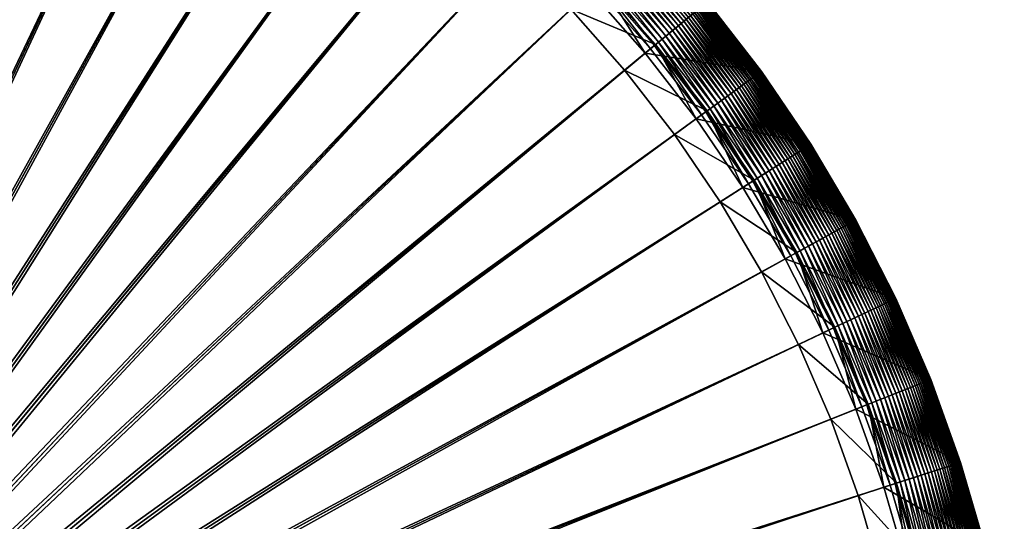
# Model space of a CAD drawing. Header units: millimetres. Extents: x -38.8 to 49.8, y -3.5 to 19.4.
# Tile 176 of 256: x -34.3 to -31.8, y 0.9 to 2.2. Entities that reach past the tile are written whole.
import ezdxf

# ---------------------------------------------------------------- set-up
doc = ezdxf.new("R2010")
doc.units = ezdxf.units.MM
doc.layers.get('0').update_dxf_attribs({"true_color": 0x5890e1})

msp = doc.modelspace()

# ---------------------------------------------------------------- meshes
at = {"color": 206, "true_color": 0x6c0888}
mesh = msp.add_polyface(dxfattribs=at)
corners = [(-35.3033, 3.3407, 6.7705), (-35.289, 0.2265, 6.7705), (-35.0935, 3.3341, 6.7705), (-35.3033, 0.2269, 6.3844), (-35.3033, 3.2562, 6.4013), (-35.0988, 3.2497, 6.4013), (-35.2748, 0.2252, 6.7705), (-34.8846, 3.3143, 6.7705), (-35.289, 0.2265, 6.3844), (-34.8952, 3.2305, 6.4013), (-35.2607, 0.2229, 6.7705), (-34.6773, 3.2815, 6.7705), (-35.2748, 0.2252, 6.3844), (-34.6931, 3.1985, 6.4013), (-35.2468, 0.2198, 6.7705), (-34.4725, 3.2357, 6.7705), (-35.2607, 0.2229, 6.3844), (-34.4935, 3.1539, 6.4013), (-35.2331, 0.2158, 6.7705), (-34.2709, 3.1772, 6.7705), (-35.2468, 0.2198, 6.3844), (-34.2971, 3.0968, 6.4013), (-35.2197, 0.211, 6.7705), (-34.0735, 3.1061, 6.7705), (-35.2331, 0.2158, 6.3844), (-34.1046, 3.0275, 6.4013), (-35.2066, 0.2053, 6.7705), (-33.8809, 3.0227, 6.7705), (-35.2197, 0.211, 6.3844), (-33.9169, 2.9463, 6.4013), (-35.1939, 0.1989, 6.7705), (-33.6939, 2.9274, 6.7705), (-35.2066, 0.2053, 6.3844), (-33.7346, 2.8534, 6.4013), (-35.1817, 0.1916, 6.7705), (-33.5132, 2.8206, 6.7705), (-35.1939, 0.1989, 6.3844), (-33.5585, 2.7493, 6.4013), (-33.4991, 2.8428, 6.7692), (-33.3318, 2.7135, 6.7701), (-33.3242, 2.7239, 6.7692), (-33.506, 2.832, 6.7701), (-33.3397, 2.7027, 6.7705), (-35.1699, 0.1836, 6.7705), (-35.1817, 0.1916, 6.3844), (-33.3893, 2.6343, 6.4013), (-33.5042, 2.8349, 6.1478), (-33.3297, 2.7163, 6.1478), (-33.3496, 2.689, 3.9448), (-33.2587, 2.8141, 6.7191), (-33.2625, 2.8089, 6.7256), (-33.0901, 2.6752, 6.7256), (-33.2666, 2.8032, 6.7318), (-33.0946, 2.6698, 6.7318), (-33.271, 2.7972, 6.7375), (-33.0993, 2.6641, 6.7375), (-33.2757, 2.7908, 6.7429), (-33.1044, 2.6579, 6.7429), (-33.2806, 2.7839, 6.7479), (-33.1098, 2.6514, 6.7479), (-33.2859, 2.7767, 6.7524), (-33.1155, 2.6445, 6.7524), (-33.2915, 2.769, 6.7565), (-33.1216, 2.6372, 6.7565), (-33.2974, 2.7609, 6.7601), (-33.128, 2.6295, 6.7601), (-33.3036, 2.7523, 6.7632), (-33.1347, 2.6213, 6.7632), (-33.3101, 2.7433, 6.7657), (-33.1418, 2.6128, 6.7657), (-33.317, 2.7339, 6.7678), (-33.1493, 2.6037, 6.7678), (-33.1571, 2.5943, 6.7692), (-33.1653, 2.5844, 6.7701), (-33.1738, 2.574, 6.7705), (-35.1586, 0.1749, 6.7705), (-35.1699, 0.1836, 6.3844), (-33.2277, 2.5089, 6.4013), (-33.1631, 2.587, 6.1478), (-33.1846, 2.561, 3.9448), (-33.2304, 2.853, 3.7911), (-33.0554, 2.7173, 3.7911), (-35.1479, 0.1654, 6.7705), (-33.0164, 2.4352, 6.7705), (-35.1586, 0.1749, 6.3844), (-33.0743, 2.3736, 6.4013), (-35.1378, 0.1554, 6.7705), (-32.868, 2.2868, 6.7705), (-35.1479, 0.1654, 6.3844), (-32.9296, 2.229, 6.4013), (-35.1284, 0.1447, 6.7705), (-32.7292, 2.1294, 6.7705), (-35.1378, 0.1554, 6.3844), (-32.7943, 2.0756, 6.4013), (-35.1197, 0.1334, 6.7705), (-32.6006, 1.9636, 6.7705), (-35.1284, 0.1447, 6.3844), (-32.669, 1.9139, 6.4013)]
mesh.append_faces([[corners[k] for k in face] for face in [(0, 1, 2), (2, 6, 7), (7, 10, 11), (11, 14, 15), (15, 18, 19), (19, 22, 23), (23, 26, 27), (27, 30, 31), (31, 34, 35), (38, 39, 40), (41, 42, 39), (35, 43, 42), (37, 47, 45), (46, 48, 47), (68, 71, 69), (70, 72, 71), (40, 73, 72), (39, 74, 73), (42, 75, 74), (45, 78, 77), (47, 79, 78), (48, 81, 79), (74, 82, 83), (83, 86, 87), (87, 90, 91), (91, 94, 95)]], dxfattribs={"vtx0": -1, "color": 206})
mesh.append_faces([[corners[k] for k in face] for face in [(3, 4, 5), (8, 5, 9), (12, 9, 13), (16, 13, 17), (20, 17, 21), (24, 21, 25), (28, 25, 29), (32, 29, 33), (36, 33, 37), (44, 37, 45), (37, 46, 47), (49, 50, 51), (50, 52, 53), (52, 54, 55), (54, 56, 57), (56, 58, 59), (58, 60, 61), (60, 62, 63), (62, 64, 65), (64, 66, 67), (66, 68, 69), (68, 70, 71), (70, 40, 72), (40, 39, 73), (39, 42, 74), (76, 45, 77), (45, 47, 78), (47, 48, 79), (48, 80, 81), (84, 77, 85), (88, 85, 89), (92, 89, 93), (96, 93, 97)]], dxfattribs={"vtx2": -1, "color": 206})
mesh = msp.add_polyface(dxfattribs=at)
corners = [(-35.2468, 0.2198, 6.3844), (-34.2971, 3.0968, 6.4013), (-35.2331, 0.2158, 6.3844), (-34.2709, 3.1772, 6.7705), (-35.2331, 0.2158, 6.7705), (-35.2197, 0.211, 6.7705), (-34.1046, 3.0275, 6.4013), (-35.2197, 0.211, 6.3844), (-34.0735, 3.1061, 6.7705), (-35.2066, 0.2053, 6.7705), (-33.9169, 2.9463, 6.4013), (-35.2066, 0.2053, 6.3844), (-33.8809, 3.0227, 6.7705), (-35.1939, 0.1989, 6.7705), (-33.7346, 2.8534, 6.4013), (-35.1939, 0.1989, 6.3844), (-33.6939, 2.9274, 6.7705), (-35.1817, 0.1916, 6.7705), (-33.5585, 2.7493, 6.4013), (-35.1817, 0.1916, 6.3844), (-33.5132, 2.8206, 6.7705), (-35.1699, 0.1836, 6.7705), (-33.3893, 2.6343, 6.4013), (-35.1699, 0.1836, 6.3844), (-33.3397, 2.7027, 6.7705), (-35.1586, 0.1749, 6.7705), (-33.2277, 2.5089, 6.4013), (-35.1586, 0.1749, 6.3844), (-33.1738, 2.574, 6.7705), (-35.1479, 0.1654, 6.7705), (-33.0743, 2.3736, 6.4013), (-35.1479, 0.1654, 6.3844), (-33.0164, 2.4352, 6.7705), (-35.1378, 0.1554, 6.7705), (-32.9296, 2.229, 6.4013), (-35.1378, 0.1554, 6.3844), (-32.868, 2.2868, 6.7705), (-35.1284, 0.1447, 6.7705), (-32.7943, 2.0756, 6.4013), (-35.1284, 0.1447, 6.3844), (-32.7292, 2.1294, 6.7705), (-35.1197, 0.1334, 6.7705), (-32.669, 1.9139, 6.4013), (-35.1197, 0.1334, 6.3844), (-32.6006, 1.9636, 6.7705), (-35.1117, 0.1216, 6.7705), (-32.4826, 1.79, 6.7705), (-32.554, 1.7447, 6.4013), (-35.1117, 0.1216, 6.3844), (-35.1044, 0.1093, 6.7705), (-32.3758, 1.6094, 6.7705), (-32.4499, 1.5687, 6.4013), (-35.1044, 0.1093, 6.3844), (-35.0979, 0.0966, 6.7705), (-32.2805, 1.4224, 6.7705), (-32.357, 1.3864, 6.4013), (-35.0979, 0.0966, 6.3844), (-35.0923, 0.0835, 6.7705), (-32.1972, 1.2298, 6.7705), (-32.2757, 1.1987, 6.4013), (-35.0923, 0.0835, 6.3844), (-35.0874, 0.0701, 6.7705), (-32.1261, 1.0323, 6.7705), (-32.2065, 1.0062, 6.4013), (-35.0874, 0.0701, 6.3844), (-35.0835, 0.0564, 6.7705), (-32.0675, 0.8308, 6.7705), (-32.1494, 0.8098, 6.4013), (-35.0835, 0.0564, 6.3844), (-35.0803, 0.0425, 6.7705), (-32.0218, 0.626, 6.7705), (-32.1048, 0.6101, 6.4013), (-35.0803, 0.0425, 6.3844), (-35.0781, 0.0284, 6.7705), (-31.9889, 0.4187, 6.7705), (-32.0728, 0.4081, 6.4013), (-35.0781, 0.0284, 6.3844), (-35.0768, 0.0142, 6.7705), (-32.0535, 0.2045, 6.4013), (-35.0768, 0.0142, 6.3844), (-31.9692, 0.2098, 6.7705), (-35.0763, 0, 6.7705), (-32.0471, 0, 6.4013), (-35.0763, 0, 6.3844)]
mesh.append_faces([[corners[k] for k in face] for face in [(0, 1, 2), (2, 6, 7), (7, 10, 11), (11, 14, 15), (15, 18, 19), (19, 22, 23), (23, 26, 27), (27, 30, 31), (31, 34, 35), (35, 38, 39), (39, 42, 43), (44, 45, 46), (43, 47, 48), (46, 49, 50), (48, 51, 52), (50, 53, 54), (52, 55, 56), (54, 57, 58), (56, 59, 60), (58, 61, 62), (60, 63, 64), (62, 65, 66), (64, 67, 68), (66, 69, 70), (68, 71, 72), (70, 73, 74), (72, 75, 76), (76, 78, 79), (79, 82, 83)]], dxfattribs={"vtx0": -1, "color": 206})
mesh.append_faces([[corners[k] for k in face] for face in [(3, 4, 5), (8, 5, 9), (12, 9, 13), (16, 13, 17), (20, 17, 21), (24, 21, 25), (28, 25, 29), (32, 29, 33), (36, 33, 37), (40, 37, 41), (44, 41, 45), (43, 42, 47), (46, 45, 49), (48, 47, 51), (50, 49, 53), (52, 51, 55), (54, 53, 57), (56, 55, 59), (58, 57, 61), (60, 59, 63), (62, 61, 65), (64, 63, 67), (66, 65, 69), (68, 67, 71), (70, 69, 73), (72, 71, 75), (74, 73, 77), (76, 75, 78), (80, 77, 81), (79, 78, 82)]], dxfattribs={"vtx2": -1, "color": 206})
mesh = msp.add_polyface(dxfattribs=at)
corners = [(-33.0743, 2.3736, 6.4013), (-32.8557, 2.2984, 6.1478), (-32.9296, 2.229, 6.4013), (-33.0049, 2.4476, 6.1478), (-32.8803, 2.2753, 3.9448), (-32.7349, 2.4119, 6.62), (-32.5897, 2.2448, 6.6293), (-32.5885, 2.2459, 6.62), (-32.736, 2.4108, 6.6293), (-32.5912, 2.2436, 6.6384), (-32.7375, 2.4094, 6.6384), (-32.593, 2.2421, 6.6475), (-32.7392, 2.4078, 6.6475), (-32.5951, 2.2404, 6.6564), (-32.7411, 2.406, 6.6564), (-32.5975, 2.2384, 6.665), (-32.7434, 2.4039, 6.665), (-32.6002, 2.2362, 6.6735), (-32.7459, 2.4015, 6.6735), (-32.6032, 2.2337, 6.6818), (-32.7488, 2.3988, 6.6818), (-32.7519, 2.3959, 6.6898), (-32.6065, 2.231, 6.6898), (-32.7553, 2.3927, 6.6976), (-32.6101, 2.228, 6.6976), (-32.7591, 2.3891, 6.7051), (-32.6141, 2.2247, 6.7051), (-32.7632, 2.3853, 6.7122), (-32.6184, 2.2211, 6.7122), (-32.7676, 2.3812, 6.7191), (-32.623, 2.2173, 6.7191), (-32.7723, 2.3767, 6.7256), (-32.6281, 2.2131, 6.7256), (-32.7774, 2.372, 6.7318), (-32.6334, 2.2087, 6.7318), (-32.7828, 2.3668, 6.7375), (-32.6392, 2.2039, 6.7375), (-32.7886, 2.3614, 6.7429), (-32.6453, 2.1988, 6.7429), (-32.7948, 2.3556, 6.7479), (-32.6518, 2.1935, 6.7479), (-32.8013, 2.3495, 6.7524), (-32.6587, 2.1877, 6.7524), (-32.8083, 2.343, 6.7565), (-32.6661, 2.1817, 6.7565), (-32.8156, 2.3361, 6.7601), (-32.6738, 2.1753, 6.7601), (-32.8233, 2.3289, 6.7632), (-32.6819, 2.1686, 6.7632), (-32.8314, 2.3213, 6.7657), (-32.6905, 2.1615, 6.7657), (-32.8399, 2.3132, 6.7678), (-32.6995, 2.154, 6.7678), (-32.8489, 2.3048, 6.7692), (-32.709, 2.1462, 6.7692), (-32.8582, 2.2961, 6.7701), (-32.7189, 2.138, 6.7701), (-32.868, 2.2868, 6.7705), (-32.7292, 2.1294, 6.7705), (-32.7162, 2.1402, 6.1478), (-32.7943, 2.0756, 6.4013), (-32.7423, 2.1186, 3.9448), (-32.7325, 2.4141, 3.7911), (-32.586, 2.2479, 3.7911), (-32.5599, 1.9931, 6.7657), (-32.5694, 1.9863, 6.7678), (-32.5793, 1.9791, 6.7692), (-32.5897, 1.9715, 6.7701), (-32.6006, 1.9636, 6.7705), (-32.6143, 1.9537, 3.9448)]
mesh.append_faces([[corners[k] for k in face] for face in [(0, 1, 2), (3, 4, 1), (5, 6, 7), (8, 9, 6), (10, 11, 9), (12, 13, 11), (14, 15, 13), (16, 17, 15), (18, 19, 17), (20, 22, 19), (21, 24, 22), (23, 26, 24), (25, 28, 26), (27, 30, 28), (29, 32, 30), (31, 34, 32), (33, 36, 34), (35, 38, 36), (37, 40, 38), (39, 42, 40), (41, 44, 42), (43, 46, 44), (45, 48, 46), (47, 50, 48), (49, 52, 50), (51, 54, 52), (53, 56, 54), (55, 58, 56), (2, 59, 60), (1, 61, 59), (4, 63, 61)]], dxfattribs={"vtx0": -1, "color": 206})
mesh.append_faces([[corners[k] for k in face] for face in [(20, 21, 22), (21, 23, 24), (23, 25, 26), (25, 27, 28), (27, 29, 30), (29, 31, 32), (31, 33, 34), (33, 35, 36), (35, 37, 38), (37, 39, 40), (39, 41, 42), (41, 43, 44), (43, 45, 46), (45, 47, 48), (47, 49, 50), (49, 51, 52), (51, 53, 54), (53, 55, 56), (55, 57, 58), (2, 1, 59), (1, 4, 61), (4, 62, 63), (48, 50, 64), (50, 52, 65), (52, 54, 66), (54, 56, 67), (56, 58, 68), (59, 61, 69)]], dxfattribs={"vtx2": -1, "color": 206})
mesh = msp.add_polyface(dxfattribs=at)
corners = [(-32.7325, 2.4141, 3.7911), (-32.586, 2.2479, 6.5722), (-32.586, 2.2479, 3.7911), (-32.7325, 2.4141, 6.5722), (-32.586, 2.2479, 6.5819), (-32.7325, 2.4141, 6.5819), (-32.5863, 2.2477, 6.5915), (-32.7328, 2.4139, 6.5915), (-32.5868, 2.2473, 6.601), (-32.7332, 2.4134, 6.601), (-32.5875, 2.2467, 6.6105), (-32.7339, 2.4128, 6.6105), (-32.5885, 2.2459, 6.62), (-32.4502, 2.0729, 6.5722), (-32.4502, 2.0729, 3.7911), (-32.4502, 2.0728, 6.5819), (-32.4505, 2.0727, 6.5915), (-32.451, 2.0723, 6.601), (-32.4518, 2.0717, 6.6105), (-32.4528, 2.071, 6.62), (-32.5897, 2.2448, 6.6293), (-32.4541, 2.07, 6.6293), (-32.5912, 2.2436, 6.6384), (-32.4557, 2.0689, 6.6384), (-32.593, 2.2421, 6.6475), (-32.4576, 2.0675, 6.6475), (-32.5951, 2.2404, 6.6564), (-32.4598, 2.0659, 6.6564), (-32.5975, 2.2384, 6.665), (-32.4623, 2.0641, 6.665), (-32.6002, 2.2362, 6.6735), (-32.4651, 2.062, 6.6735), (-32.6032, 2.2337, 6.6818), (-32.4683, 2.0598, 6.6818), (-32.6065, 2.231, 6.6898), (-32.4717, 2.0572, 6.6898), (-32.6101, 2.228, 6.6976), (-32.4755, 2.0545, 6.6976), (-32.6141, 2.2247, 6.7051), (-32.4797, 2.0514, 6.7051), (-32.6184, 2.2211, 6.7122), (-32.4842, 2.0482, 6.7122), (-32.623, 2.2173, 6.7191), (-32.4891, 2.0446, 6.7191), (-32.6281, 2.2131, 6.7256), (-32.4944, 2.0408, 6.7256), (-32.6334, 2.2087, 6.7318), (-32.5, 2.0367, 6.7318), (-32.6392, 2.2039, 6.7375), (-32.5061, 2.0323, 6.7375), (-32.6453, 2.1988, 6.7429), (-32.5125, 2.0276, 6.7429), (-32.6518, 2.1935, 6.7479), (-32.5193, 2.0226, 6.7479), (-32.6587, 2.1877, 6.7524), (-32.5266, 2.0174, 6.7524), (-32.6661, 2.1817, 6.7565), (-32.5343, 2.0118, 6.7565), (-32.6738, 2.1753, 6.7601), (-32.5424, 2.0059, 6.7601), (-32.6819, 2.1686, 6.7632), (-32.5509, 1.9997, 6.7632), (-32.7423, 2.1186, 3.9448)]
mesh.append_faces([[corners[k] for k in face] for face in [(0, 1, 2), (3, 4, 1), (5, 6, 4), (7, 8, 6), (9, 10, 8), (11, 12, 10), (2, 13, 14), (1, 15, 13), (4, 16, 15), (6, 17, 16), (8, 18, 17), (10, 19, 18), (12, 21, 19), (20, 23, 21), (22, 25, 23), (24, 27, 25), (26, 29, 27), (28, 31, 29), (30, 33, 31), (32, 35, 33), (34, 37, 35), (36, 39, 37), (38, 41, 39), (40, 43, 41), (42, 45, 43), (44, 47, 45), (46, 49, 47), (48, 51, 49), (50, 53, 51), (52, 55, 53), (54, 57, 55), (56, 59, 57)]], dxfattribs={"vtx0": -1, "color": 206})
mesh.append_faces([[corners[k] for k in face] for face in [(2, 1, 13), (1, 4, 15), (4, 6, 16), (6, 8, 17), (8, 10, 18), (10, 12, 19), (12, 20, 21), (20, 22, 23), (22, 24, 25), (24, 26, 27), (26, 28, 29), (28, 30, 31), (30, 32, 33), (32, 34, 35), (34, 36, 37), (36, 38, 39), (38, 40, 41), (40, 42, 43), (42, 44, 45), (44, 46, 47), (46, 48, 49), (48, 50, 51), (50, 52, 53), (52, 54, 55), (54, 56, 57), (56, 58, 59), (58, 60, 61), (62, 2, 14)]], dxfattribs={"vtx2": -1, "color": 206})
mesh = msp.add_polyface(dxfattribs=at)
corners = [(-32.6738, 2.1753, 6.7601), (-32.5509, 1.9997, 6.7632), (-32.5424, 2.0059, 6.7601), (-32.6819, 2.1686, 6.7632), (-32.5599, 1.9931, 6.7657), (-32.6905, 2.1615, 6.7657), (-32.5694, 1.9863, 6.7678), (-32.6995, 2.154, 6.7678), (-32.5793, 1.9791, 6.7692), (-32.709, 2.1462, 6.7692), (-32.5897, 1.9715, 6.7701), (-32.7189, 2.138, 6.7701), (-32.6006, 1.9636, 6.7705), (-32.7943, 2.0756, 6.4013), (-32.7162, 2.1402, 6.1478), (-32.5869, 1.9735, 6.1478), (-32.669, 1.9139, 6.4013), (-32.6143, 1.9537, 3.9448), (-32.7423, 2.1186, 3.9448), (-32.4502, 2.0729, 3.7911), (-32.4505, 2.0727, 6.5915), (-32.451, 2.0723, 6.601), (-32.3265, 1.8891, 6.601), (-32.4518, 2.0717, 6.6105), (-32.3273, 1.8886, 6.6105), (-32.4528, 2.071, 6.62), (-32.3284, 1.8879, 6.62), (-32.4541, 2.07, 6.6293), (-32.3298, 1.887, 6.6293), (-32.4557, 2.0689, 6.6384), (-32.3314, 1.886, 6.6384), (-32.4576, 2.0675, 6.6475), (-32.3334, 1.8847, 6.6475), (-32.4598, 2.0659, 6.6564), (-32.3357, 1.8833, 6.6564), (-32.4623, 2.0641, 6.665), (-32.3383, 1.8816, 6.665), (-32.4651, 2.062, 6.6735), (-32.3412, 1.8798, 6.6735), (-32.4683, 2.0598, 6.6818), (-32.3445, 1.8777, 6.6818), (-32.4717, 2.0572, 6.6898), (-32.3481, 1.8754, 6.6898), (-32.4755, 2.0545, 6.6976), (-32.3521, 1.8729, 6.6976), (-32.4797, 2.0514, 6.7051), (-32.3565, 1.8701, 6.7051), (-32.4842, 2.0482, 6.7122), (-32.3612, 1.8671, 6.7122), (-32.4891, 2.0446, 6.7191), (-32.3663, 1.8639, 6.7191), (-32.4944, 2.0408, 6.7256), (-32.3718, 1.8604, 6.7256), (-32.5, 2.0367, 6.7318), (-32.3777, 1.8566, 6.7318), (-32.5061, 2.0323, 6.7375), (-32.384, 1.8526, 6.7375), (-32.5125, 2.0276, 6.7429), (-32.3907, 1.8484, 6.7429), (-32.5193, 2.0226, 6.7479), (-32.3978, 1.8438, 6.7479), (-32.5266, 2.0174, 6.7524), (-32.4054, 1.839, 6.7524), (-32.5343, 2.0118, 6.7565), (-32.4134, 1.834, 6.7565), (-32.4219, 1.8286, 6.7601), (-32.4308, 1.8229, 6.7632), (-32.4402, 1.817, 6.7657), (-32.4501, 1.8107, 6.7678), (-32.4604, 1.8041, 6.7692), (-32.4713, 1.7972, 6.7701), (-32.4826, 1.79, 6.7705), (-32.4684, 1.7991, 6.1478), (-32.554, 1.7447, 6.4013), (-32.4969, 1.781, 3.9448), (-32.3257, 1.8896, 3.7911)]
mesh.append_faces([[corners[k] for k in face] for face in [(0, 1, 2), (3, 4, 1), (5, 6, 4), (7, 8, 6), (9, 10, 8), (11, 12, 10), (13, 15, 16), (14, 17, 15), (18, 19, 17), (49, 52, 50), (51, 54, 52), (53, 56, 54), (55, 58, 56), (57, 60, 58), (59, 62, 60), (61, 64, 62), (63, 65, 64), (2, 66, 65), (1, 67, 66), (4, 68, 67), (6, 69, 68), (8, 70, 69), (10, 71, 70), (16, 72, 73), (15, 74, 72), (17, 75, 74)]], dxfattribs={"vtx0": -1, "color": 206})
mesh.append_faces([[corners[k] for k in face] for face in [(13, 14, 15), (20, 21, 22), (21, 23, 24), (23, 25, 26), (25, 27, 28), (27, 29, 30), (29, 31, 32), (31, 33, 34), (33, 35, 36), (35, 37, 38), (37, 39, 40), (39, 41, 42), (41, 43, 44), (43, 45, 46), (45, 47, 48), (47, 49, 50), (49, 51, 52), (51, 53, 54), (53, 55, 56), (55, 57, 58), (57, 59, 60), (59, 61, 62), (61, 63, 64), (63, 2, 65), (2, 1, 66), (1, 4, 67), (4, 6, 68), (6, 8, 69), (8, 10, 70), (10, 12, 71), (16, 15, 72), (15, 17, 74), (17, 19, 75)]], dxfattribs={"vtx2": -1, "color": 206})
mesh = msp.add_polyface(dxfattribs=at)
corners = [(-32.4502, 2.0729, 3.7911), (-32.4502, 2.0729, 6.5722), (-32.3257, 1.8896, 6.5722), (-32.3257, 1.8896, 3.7911), (-32.4502, 2.0728, 6.5819), (-32.3257, 1.8896, 6.5819), (-32.4505, 2.0727, 6.5915), (-32.326, 1.8894, 6.5915), (-32.3265, 1.8891, 6.601), (-32.451, 2.0723, 6.601), (-32.3273, 1.8886, 6.6105), (-32.4518, 2.0717, 6.6105), (-32.3284, 1.8879, 6.62), (-32.4528, 2.071, 6.62), (-32.3298, 1.887, 6.6293), (-32.4541, 2.07, 6.6293), (-32.3314, 1.886, 6.6384), (-32.4557, 2.0689, 6.6384), (-32.3334, 1.8847, 6.6475), (-32.4576, 2.0675, 6.6475), (-32.3357, 1.8833, 6.6564), (-32.4598, 2.0659, 6.6564), (-32.3383, 1.8816, 6.665), (-32.4623, 2.0641, 6.665), (-32.3412, 1.8798, 6.6735), (-32.4651, 2.062, 6.6735), (-32.3445, 1.8777, 6.6818), (-32.4683, 2.0598, 6.6818), (-32.3481, 1.8754, 6.6898), (-32.4717, 2.0572, 6.6898), (-32.3521, 1.8729, 6.6976), (-32.4755, 2.0545, 6.6976), (-32.3565, 1.8701, 6.7051), (-32.4797, 2.0514, 6.7051), (-32.3612, 1.8671, 6.7122), (-32.4842, 2.0482, 6.7122), (-32.3663, 1.8639, 6.7191), (-32.2129, 1.6989, 6.5722), (-32.2129, 1.6989, 3.7911), (-32.2129, 1.6989, 6.5819), (-32.2132, 1.6988, 6.5915), (-32.2138, 1.6985, 6.601), (-32.2146, 1.698, 6.6105), (-32.2157, 1.6974, 6.62), (-32.2172, 1.6966, 6.6293), (-32.2189, 1.6957, 6.6384), (-32.2209, 1.6945, 6.6475), (-32.2233, 1.6932, 6.6564), (-32.226, 1.6917, 6.665), (-32.2291, 1.6901, 6.6735), (-32.2325, 1.6882, 6.6818), (-32.2362, 1.6861, 6.6898), (-32.2403, 1.6839, 6.6976), (-32.2449, 1.6814, 6.7051), (-32.2498, 1.6787, 6.7122), (-32.255, 1.6758, 6.7191), (-32.3718, 1.8604, 6.7256), (-32.2607, 1.6726, 6.7256), (-32.3777, 1.8566, 6.7318), (-32.2669, 1.6693, 6.7318), (-32.384, 1.8526, 6.7375), (-32.2734, 1.6657, 6.7375), (-32.3907, 1.8484, 6.7429), (-32.2804, 1.6619, 6.7429), (-32.3978, 1.8438, 6.7479), (-32.2878, 1.6578, 6.7479), (-32.4054, 1.839, 6.7524), (-32.2956, 1.6535, 6.7524), (-32.4134, 1.834, 6.7565), (-32.304, 1.6489, 6.7565), (-32.4219, 1.8286, 6.7601), (-32.3128, 1.644, 6.7601), (-32.4308, 1.8229, 6.7632), (-32.322, 1.639, 6.7632), (-32.4402, 1.817, 6.7657), (-32.3318, 1.6336, 6.7657), (-32.4969, 1.781, 3.9448)]
mesh.append_faces([[corners[k] for k in face] for face in [(0, 2, 3), (1, 5, 2), (4, 7, 5), (6, 8, 7), (9, 10, 8), (11, 12, 10), (13, 14, 12), (15, 16, 14), (17, 18, 16), (19, 20, 18), (21, 22, 20), (23, 24, 22), (25, 26, 24), (27, 28, 26), (29, 30, 28), (31, 32, 30), (33, 34, 32), (35, 36, 34), (3, 37, 38), (2, 39, 37), (5, 40, 39), (7, 41, 40), (8, 42, 41), (10, 43, 42), (12, 44, 43), (14, 45, 44), (16, 46, 45), (18, 47, 46)]], dxfattribs={"vtx0": -1, "color": 206})
mesh.append_faces([[corners[k] for k in face] for face in [(0, 1, 2), (1, 4, 5), (4, 6, 7), (3, 2, 37), (2, 5, 39), (5, 7, 40), (7, 8, 41), (8, 10, 42), (10, 12, 43), (12, 14, 44), (14, 16, 45), (16, 18, 46), (18, 20, 47), (20, 22, 48), (22, 24, 49), (24, 26, 50), (26, 28, 51), (28, 30, 52), (30, 32, 53), (32, 34, 54), (34, 36, 55), (36, 56, 57), (56, 58, 59), (58, 60, 61), (60, 62, 63), (62, 64, 65), (64, 66, 67), (66, 68, 69), (68, 70, 71), (70, 72, 73), (72, 74, 75), (76, 3, 38)]], dxfattribs={"vtx2": -1, "color": 206})
mesh = msp.add_polyface(dxfattribs=at)
corners = [(-32.3357, 1.8833, 6.6564), (-32.226, 1.6917, 6.665), (-32.2233, 1.6932, 6.6564), (-32.3383, 1.8816, 6.665), (-32.2291, 1.6901, 6.6735), (-32.3412, 1.8798, 6.6735), (-32.2325, 1.6882, 6.6818), (-32.3445, 1.8777, 6.6818), (-32.2362, 1.6861, 6.6898), (-32.3481, 1.8754, 6.6898), (-32.2403, 1.6839, 6.6976), (-32.3521, 1.8729, 6.6976), (-32.2449, 1.6814, 6.7051), (-32.3565, 1.8701, 6.7051), (-32.2498, 1.6787, 6.7122), (-32.3612, 1.8671, 6.7122), (-32.255, 1.6758, 6.7191), (-32.3663, 1.8639, 6.7191), (-32.2607, 1.6726, 6.7256), (-32.3718, 1.8604, 6.7256), (-32.2669, 1.6693, 6.7318), (-32.3777, 1.8566, 6.7318), (-32.2734, 1.6657, 6.7375), (-32.384, 1.8526, 6.7375), (-32.2804, 1.6619, 6.7429), (-32.3907, 1.8484, 6.7429), (-32.2878, 1.6578, 6.7479), (-32.3978, 1.8438, 6.7479), (-32.2956, 1.6535, 6.7524), (-32.4054, 1.839, 6.7524), (-32.304, 1.6489, 6.7565), (-32.4134, 1.834, 6.7565), (-32.3128, 1.644, 6.7601), (-32.4219, 1.8286, 6.7601), (-32.322, 1.639, 6.7632), (-32.4308, 1.8229, 6.7632), (-32.3318, 1.6336, 6.7657), (-32.4402, 1.817, 6.7657), (-32.4501, 1.8107, 6.7678), (-32.342, 1.628, 6.7678), (-32.4604, 1.8041, 6.7692), (-32.3528, 1.622, 6.7692), (-32.4713, 1.7972, 6.7701), (-32.364, 1.6159, 6.7701), (-32.4826, 1.79, 6.7705), (-32.3758, 1.6094, 6.7705), (-32.554, 1.7447, 6.4013), (-32.4684, 1.7991, 6.1478), (-32.361, 1.6175, 6.1478), (-32.4499, 1.5687, 6.4013), (-32.4969, 1.781, 3.9448), (-32.3906, 1.6012, 3.9448), (-32.2129, 1.6989, 3.7911), (-32.1617, 1.4783, 6.7256), (-32.168, 1.4753, 6.7318), (-32.1748, 1.4721, 6.7375), (-32.182, 1.4688, 6.7429), (-32.1896, 1.4652, 6.7479), (-32.1978, 1.4613, 6.7524), (-32.2063, 1.4573, 6.7565), (-32.2154, 1.453, 6.7601), (-32.225, 1.4485, 6.7632), (-32.2351, 1.4438, 6.7657), (-32.2456, 1.4388, 6.7678), (-32.2567, 1.4336, 6.7692), (-32.2684, 1.4281, 6.7701), (-32.2805, 1.4224, 6.7705), (-32.2652, 1.4296, 6.1478), (-32.357, 1.3864, 6.4013), (-32.2958, 1.4152, 3.9448), (-32.1123, 1.5015, 3.7911)]
mesh.append_faces([[corners[k] for k in face] for face in [(0, 1, 2), (3, 4, 1), (5, 6, 4), (7, 8, 6), (9, 10, 8), (11, 12, 10), (13, 14, 12), (15, 16, 14), (17, 18, 16), (19, 20, 18), (21, 22, 20), (23, 24, 22), (25, 26, 24), (27, 28, 26), (29, 30, 28), (31, 32, 30), (33, 34, 32), (35, 36, 34), (37, 39, 36), (38, 41, 39), (40, 43, 41), (42, 45, 43), (46, 48, 49), (47, 51, 48), (50, 52, 51), (28, 59, 58), (30, 60, 59), (32, 61, 60), (34, 62, 61), (36, 63, 62), (39, 64, 63), (41, 65, 64), (43, 66, 65), (49, 67, 68), (48, 69, 67), (51, 70, 69)]], dxfattribs={"vtx0": -1, "color": 206})
mesh.append_faces([[corners[k] for k in face] for face in [(37, 38, 39), (38, 40, 41), (40, 42, 43), (42, 44, 45), (46, 47, 48), (47, 50, 51), (16, 18, 53), (18, 20, 54), (20, 22, 55), (22, 24, 56), (24, 26, 57), (26, 28, 58), (28, 30, 59), (30, 32, 60), (32, 34, 61), (34, 36, 62), (36, 39, 63), (39, 41, 64), (41, 43, 65), (43, 45, 66), (49, 48, 67), (48, 51, 69), (51, 52, 70)]], dxfattribs={"vtx2": -1, "color": 206})
mesh = msp.add_polyface(dxfattribs=at)
corners = [(-32.2129, 1.6989, 3.7911), (-32.2129, 1.6989, 6.5722), (-32.1123, 1.5015, 6.5722), (-32.1123, 1.5015, 3.7911), (-32.2129, 1.6989, 6.5819), (-32.1124, 1.5015, 6.5819), (-32.2132, 1.6988, 6.5915), (-32.1127, 1.5014, 6.5915), (-32.2138, 1.6985, 6.601), (-32.1132, 1.5011, 6.601), (-32.2146, 1.698, 6.6105), (-32.1141, 1.5007, 6.6105), (-32.2157, 1.6974, 6.62), (-32.1152, 1.5002, 6.62), (-32.2172, 1.6966, 6.6293), (-32.1167, 1.4995, 6.6293), (-32.2189, 1.6957, 6.6384), (-32.1185, 1.4986, 6.6384), (-32.2209, 1.6945, 6.6475), (-32.1206, 1.4976, 6.6475), (-32.2233, 1.6932, 6.6564), (-32.1231, 1.4965, 6.6564), (-32.226, 1.6917, 6.665), (-32.1259, 1.4952, 6.665), (-32.2291, 1.6901, 6.6735), (-32.129, 1.4937, 6.6735), (-32.2325, 1.6882, 6.6818), (-32.1325, 1.492, 6.6818), (-32.2362, 1.6861, 6.6898), (-32.1364, 1.4902, 6.6898), (-32.2403, 1.6839, 6.6976), (-32.1407, 1.4882, 6.6976), (-32.2449, 1.6814, 6.7051), (-32.1453, 1.486, 6.7051), (-32.2498, 1.6787, 6.7122), (-32.1504, 1.4836, 6.7122), (-32.255, 1.6758, 6.7191), (-32.1558, 1.4811, 6.7191), (-32.1617, 1.4783, 6.7256), (-32.2607, 1.6726, 6.7256), (-32.168, 1.4753, 6.7318), (-32.2669, 1.6693, 6.7318), (-32.1748, 1.4721, 6.7375), (-32.2734, 1.6657, 6.7375), (-32.182, 1.4688, 6.7429), (-32.2804, 1.6619, 6.7429), (-32.1896, 1.4652, 6.7479), (-32.2878, 1.6578, 6.7479), (-32.1978, 1.4613, 6.7524), (-32.0244, 1.2982, 6.5722), (-32.0244, 1.2982, 6.5819), (-32.0247, 1.2981, 6.5915), (-32.0253, 1.2979, 6.601), (-32.0261, 1.2975, 6.6105), (-32.0273, 1.297, 6.62), (-32.0288, 1.2964, 6.6293), (-32.0307, 1.2957, 6.6384), (-32.0329, 1.2948, 6.6475), (-32.0354, 1.2939, 6.6564), (-32.0382, 1.2927, 6.665), (-32.0415, 1.2914, 6.6735), (-32.0451, 1.29, 6.6818), (-32.0491, 1.2884, 6.6898), (-32.0535, 1.2867, 6.6976), (-32.0582, 1.2848, 6.7051), (-32.0634, 1.2827, 6.7122)]
mesh.append_faces([[corners[k] for k in face] for face in [(0, 2, 3), (1, 5, 2), (4, 7, 5), (6, 9, 7), (8, 11, 9), (10, 13, 11), (12, 15, 13), (14, 17, 15), (16, 19, 17), (18, 21, 19), (20, 23, 21), (22, 25, 23), (24, 27, 25), (26, 29, 27), (28, 31, 29), (30, 33, 31), (32, 35, 33), (34, 37, 35), (36, 38, 37), (39, 40, 38), (41, 42, 40), (43, 44, 42), (45, 46, 44), (47, 48, 46)]], dxfattribs={"vtx0": -1, "color": 206})
mesh.append_faces([[corners[k] for k in face] for face in [(0, 1, 2), (1, 4, 5), (4, 6, 7), (6, 8, 9), (8, 10, 11), (10, 12, 13), (12, 14, 15), (14, 16, 17), (16, 18, 19), (18, 20, 21), (20, 22, 23), (22, 24, 25), (24, 26, 27), (26, 28, 29), (28, 30, 31), (30, 32, 33), (32, 34, 35), (34, 36, 37), (3, 2, 49), (2, 5, 50), (5, 7, 51), (7, 9, 52), (9, 11, 53), (11, 13, 54), (13, 15, 55), (15, 17, 56), (17, 19, 57), (19, 21, 58), (21, 23, 59), (23, 25, 60), (25, 27, 61), (27, 29, 62), (29, 31, 63), (31, 33, 64), (33, 35, 65)]], dxfattribs={"vtx2": -1, "color": 206})
mesh = msp.add_polyface(dxfattribs=at)
corners = [(-32.1123, 1.5015, 3.7911), (-32.0244, 1.2982, 6.5722), (-32.0244, 1.2982, 3.7911), (-32.1123, 1.5015, 6.5722), (-32.0244, 1.2982, 6.5819), (-32.1124, 1.5015, 6.5819), (-32.0247, 1.2981, 6.5915), (-32.1127, 1.5014, 6.5915), (-32.0253, 1.2979, 6.601), (-32.1132, 1.5011, 6.601), (-32.0261, 1.2975, 6.6105), (-32.1141, 1.5007, 6.6105), (-32.0273, 1.297, 6.62), (-32.1152, 1.5002, 6.62), (-32.0288, 1.2964, 6.6293), (-32.1167, 1.4995, 6.6293), (-32.0307, 1.2957, 6.6384), (-32.1185, 1.4986, 6.6384), (-32.0329, 1.2948, 6.6475), (-32.1206, 1.4976, 6.6475), (-32.0354, 1.2939, 6.6564), (-32.1231, 1.4965, 6.6564), (-32.0382, 1.2927, 6.665), (-32.1259, 1.4952, 6.665), (-32.0415, 1.2914, 6.6735), (-32.129, 1.4937, 6.6735), (-32.0451, 1.29, 6.6818), (-32.1325, 1.492, 6.6818), (-32.0491, 1.2884, 6.6898), (-32.1364, 1.4902, 6.6898), (-32.0535, 1.2867, 6.6976), (-32.1407, 1.4882, 6.6976), (-32.0582, 1.2848, 6.7051), (-32.1453, 1.486, 6.7051), (-32.0634, 1.2827, 6.7122), (-32.1504, 1.4836, 6.7122), (-32.1558, 1.4811, 6.7191), (-32.0691, 1.2805, 6.7191), (-32.1617, 1.4783, 6.7256), (-32.0751, 1.2781, 6.7256), (-32.168, 1.4753, 6.7318), (-32.0816, 1.2756, 6.7318), (-32.1748, 1.4721, 6.7375), (-32.0885, 1.2728, 6.7375), (-32.182, 1.4688, 6.7429), (-32.0959, 1.2699, 6.7429), (-32.1896, 1.4652, 6.7479), (-32.1038, 1.2668, 6.7479), (-32.1978, 1.4613, 6.7524), (-32.1121, 1.2635, 6.7524), (-32.2063, 1.4573, 6.7565), (-32.121, 1.26, 6.7565), (-32.2154, 1.453, 6.7601), (-32.1303, 1.2563, 6.7601), (-32.225, 1.4485, 6.7632), (-32.1401, 1.2524, 6.7632), (-32.2351, 1.4438, 6.7657), (-32.1505, 1.2483, 6.7657), (-32.2456, 1.4388, 6.7678), (-32.1613, 1.244, 6.7678), (-32.2567, 1.4336, 6.7692), (-32.1727, 1.2395, 6.7692), (-32.2684, 1.4281, 6.7701), (-32.1847, 1.2347, 6.7701), (-32.2805, 1.4224, 6.7705), (-32.1972, 1.2298, 6.7705), (-32.357, 1.3864, 6.4013), (-32.2652, 1.4296, 6.1478), (-32.1815, 1.236, 6.1478), (-32.2757, 1.1987, 6.4013), (-32.2958, 1.4152, 3.9448), (-32.2129, 1.2236, 3.9448), (-31.9493, 1.0898, 6.5722), (-31.9493, 1.0898, 6.5819), (-31.9496, 1.0897, 6.5915), (-31.9502, 1.0895, 6.601), (-31.9511, 1.0892, 6.6105), (-31.9524, 1.0888, 6.62), (-31.9539, 1.0883, 6.6293)]
mesh.append_faces([[corners[k] for k in face] for face in [(0, 1, 2), (3, 4, 1), (5, 6, 4), (7, 8, 6), (9, 10, 8), (11, 12, 10), (13, 14, 12), (15, 16, 14), (17, 18, 16), (19, 20, 18), (21, 22, 20), (23, 24, 22), (25, 26, 24), (27, 28, 26), (29, 30, 28), (31, 32, 30), (33, 34, 32), (35, 37, 34), (36, 39, 37), (38, 41, 39), (40, 43, 41), (42, 45, 43), (44, 47, 45), (46, 49, 47), (48, 51, 49), (50, 53, 51), (52, 55, 53), (54, 57, 55), (56, 59, 57), (58, 61, 59), (60, 63, 61), (62, 65, 63), (66, 68, 69), (67, 71, 68), (70, 2, 71)]], dxfattribs={"vtx0": -1, "color": 206})
mesh.append_faces([[corners[k] for k in face] for face in [(35, 36, 37), (36, 38, 39), (38, 40, 41), (40, 42, 43), (42, 44, 45), (44, 46, 47), (46, 48, 49), (48, 50, 51), (50, 52, 53), (52, 54, 55), (54, 56, 57), (56, 58, 59), (58, 60, 61), (60, 62, 63), (62, 64, 65), (66, 67, 68), (67, 70, 71), (70, 0, 2), (2, 1, 72), (1, 4, 73), (4, 6, 74), (6, 8, 75), (8, 10, 76), (10, 12, 77), (12, 14, 78)]], dxfattribs={"vtx2": -1, "color": 206})
mesh = msp.add_polyface(dxfattribs=at)
corners = [(-32.0244, 1.2982, 3.7911), (-31.9493, 1.0898, 6.5722), (-31.9493, 1.0898, 3.7911), (-32.0244, 1.2982, 6.5722), (-31.9493, 1.0898, 6.5819), (-32.0244, 1.2982, 6.5819), (-31.9496, 1.0897, 6.5915), (-32.0247, 1.2981, 6.5915), (-31.9502, 1.0895, 6.601), (-32.0253, 1.2979, 6.601), (-31.9511, 1.0892, 6.6105), (-32.0261, 1.2975, 6.6105), (-31.9524, 1.0888, 6.62), (-32.0273, 1.297, 6.62), (-31.9539, 1.0883, 6.6293), (-32.0288, 1.2964, 6.6293), (-32.0307, 1.2957, 6.6384), (-31.9558, 1.0877, 6.6384), (-32.0329, 1.2948, 6.6475), (-31.958, 1.0869, 6.6475), (-32.0354, 1.2939, 6.6564), (-31.9606, 1.0861, 6.6564), (-32.0382, 1.2927, 6.665), (-31.9635, 1.0852, 6.665), (-32.0415, 1.2914, 6.6735), (-31.9668, 1.0841, 6.6735), (-32.0451, 1.29, 6.6818), (-31.9705, 1.0829, 6.6818), (-32.0491, 1.2884, 6.6898), (-31.9746, 1.0816, 6.6898), (-32.0535, 1.2867, 6.6976), (-31.9791, 1.0801, 6.6976), (-32.0582, 1.2848, 6.7051), (-31.984, 1.0785, 6.7051), (-32.0634, 1.2827, 6.7122), (-31.9893, 1.0768, 6.7122), (-32.0691, 1.2805, 6.7191), (-31.995, 1.0749, 6.7191), (-32.0751, 1.2781, 6.7256), (-32.0012, 1.0729, 6.7256), (-32.0816, 1.2756, 6.7318), (-32.0079, 1.0707, 6.7318), (-32.0885, 1.2728, 6.7375), (-32.0149, 1.0684, 6.7375), (-32.0959, 1.2699, 6.7429), (-32.0225, 1.066, 6.7429), (-32.1038, 1.2668, 6.7479), (-32.0306, 1.0634, 6.7479), (-32.1121, 1.2635, 6.7524), (-32.0391, 1.0606, 6.7524), (-32.121, 1.26, 6.7565), (-32.0481, 1.0577, 6.7565), (-32.1303, 1.2563, 6.7601), (-32.0577, 1.0546, 6.7601), (-32.1401, 1.2524, 6.7632), (-32.0677, 1.0513, 6.7632), (-32.1505, 1.2483, 6.7657), (-32.0783, 1.0479, 6.7657), (-32.1613, 1.244, 6.7678), (-32.0894, 1.0442, 6.7678), (-32.1727, 1.2395, 6.7692), (-32.1011, 1.0405, 6.7692), (-32.1847, 1.2347, 6.7701), (-32.1133, 1.0365, 6.7701), (-32.1972, 1.2298, 6.7705), (-32.1261, 1.0323, 6.7705), (-32.2757, 1.1987, 6.4013), (-32.1815, 1.236, 6.1478), (-32.11, 1.0375, 6.1478), (-32.2129, 1.2236, 3.9448), (-32.1422, 1.0271, 3.9448)]
mesh.append_faces([[corners[k] for k in face] for face in [(0, 1, 2), (3, 4, 1), (5, 6, 4), (7, 8, 6), (9, 10, 8), (11, 12, 10), (13, 14, 12), (15, 17, 14), (16, 19, 17), (18, 21, 19), (20, 23, 21), (22, 25, 23), (24, 27, 25), (26, 29, 27), (28, 31, 29), (30, 33, 31), (32, 35, 33), (34, 37, 35), (36, 39, 37), (38, 41, 39), (40, 43, 41), (42, 45, 43), (44, 47, 45), (46, 49, 47), (48, 51, 49), (50, 53, 51), (52, 55, 53), (54, 57, 55), (56, 59, 57), (58, 61, 59), (69, 2, 70)]], dxfattribs={"vtx0": -1, "color": 206})
mesh.append_faces([[corners[k] for k in face] for face in [(15, 16, 17), (16, 18, 19), (18, 20, 21), (20, 22, 23), (22, 24, 25), (24, 26, 27), (26, 28, 29), (28, 30, 31), (30, 32, 33), (32, 34, 35), (34, 36, 37), (36, 38, 39), (38, 40, 41), (40, 42, 43), (42, 44, 45), (44, 46, 47), (46, 48, 49), (48, 50, 51), (50, 52, 53), (52, 54, 55), (54, 56, 57), (56, 58, 59), (58, 60, 61), (60, 62, 63), (62, 64, 65), (66, 67, 68), (67, 69, 70), (69, 0, 2)]], dxfattribs={"vtx2": -1, "color": 206})
mesh = msp.add_polyface(dxfattribs=at)
corners = [(-32.1727, 1.2395, 6.7692), (-32.1133, 1.0365, 6.7701), (-32.1011, 1.0405, 6.7692), (-32.1847, 1.2347, 6.7701), (-32.1261, 1.0323, 6.7705), (-32.2757, 1.1987, 6.4013), (-32.11, 1.0375, 6.1478), (-32.2065, 1.0062, 6.4013), (-32.1815, 1.236, 6.1478), (-32.1422, 1.0271, 3.9448), (-31.9493, 1.0898, 3.7911), (-31.9493, 1.0898, 6.5722), (-31.8875, 0.877, 6.5722), (-31.8875, 0.877, 3.7911), (-31.9493, 1.0898, 6.5819), (-31.8875, 0.877, 6.5819), (-31.9496, 1.0897, 6.5915), (-31.8878, 0.8769, 6.5915), (-31.9502, 1.0895, 6.601), (-31.8884, 0.8768, 6.601), (-31.9511, 1.0892, 6.6105), (-31.8894, 0.8765, 6.6105), (-31.9524, 1.0888, 6.62), (-31.8906, 0.8762, 6.62), (-31.9539, 1.0883, 6.6293), (-31.8922, 0.8758, 6.6293), (-31.9558, 1.0877, 6.6384), (-31.8941, 0.8753, 6.6384), (-31.958, 1.0869, 6.6475), (-31.8964, 0.8747, 6.6475), (-31.9606, 1.0861, 6.6564), (-31.899, 0.8741, 6.6564), (-31.9635, 1.0852, 6.665), (-31.902, 0.8733, 6.665), (-31.9668, 1.0841, 6.6735), (-31.9053, 0.8724, 6.6735), (-31.9705, 1.0829, 6.6818), (-31.9091, 0.8715, 6.6818), (-31.9746, 1.0816, 6.6898), (-31.9132, 0.8704, 6.6898), (-31.9791, 1.0801, 6.6976), (-31.9178, 0.8692, 6.6976), (-31.984, 1.0785, 6.7051), (-31.9228, 0.868, 6.7051), (-31.9893, 1.0768, 6.7122), (-31.9282, 0.8666, 6.7122), (-31.995, 1.0749, 6.7191), (-31.9341, 0.8651, 6.7191), (-32.0012, 1.0729, 6.7256), (-31.9404, 0.8634, 6.7256), (-32.0079, 1.0707, 6.7318), (-31.9471, 0.8617, 6.7318), (-32.0149, 1.0684, 6.7375), (-31.9543, 0.8599, 6.7375), (-32.0225, 1.066, 6.7429), (-31.9621, 0.8579, 6.7429), (-32.0306, 1.0634, 6.7479), (-31.9702, 0.8558, 6.7479), (-32.0391, 1.0606, 6.7524), (-31.9789, 0.8535, 6.7524), (-32.0481, 1.0577, 6.7565), (-31.9881, 0.8512, 6.7565), (-32.0577, 1.0546, 6.7601), (-31.9978, 0.8487, 6.7601), (-32.0677, 1.0513, 6.7632), (-32.0081, 0.8461, 6.7632), (-32.0783, 1.0479, 6.7657), (-32.0189, 0.8433, 6.7657), (-32.0894, 1.0442, 6.7678), (-32.0302, 0.8404, 6.7678), (-32.0421, 0.8373, 6.7692), (-32.0545, 0.8341, 6.7701), (-32.0675, 0.8308, 6.7705), (-32.0512, 0.835, 6.1478), (-32.0839, 0.8266, 3.9448)]
mesh.append_faces([[corners[k] for k in face] for face in [(0, 1, 2), (3, 4, 1), (5, 6, 7), (8, 9, 6), (10, 12, 13), (11, 15, 12), (14, 17, 15), (16, 19, 17), (18, 21, 19), (20, 23, 21), (22, 25, 23), (24, 27, 25), (26, 29, 27), (28, 31, 29), (30, 33, 31), (32, 35, 33), (34, 37, 35), (36, 39, 37), (38, 41, 39), (40, 43, 41), (42, 45, 43), (44, 47, 45), (46, 49, 47), (48, 51, 49), (50, 53, 51)]], dxfattribs={"vtx0": -1, "color": 206})
mesh.append_faces([[corners[k] for k in face] for face in [(10, 11, 12), (11, 14, 15), (14, 16, 17), (16, 18, 19), (18, 20, 21), (20, 22, 23), (22, 24, 25), (24, 26, 27), (26, 28, 29), (28, 30, 31), (30, 32, 33), (32, 34, 35), (34, 36, 37), (36, 38, 39), (38, 40, 41), (40, 42, 43), (42, 44, 45), (44, 46, 47), (46, 48, 49), (48, 50, 51), (50, 52, 53), (52, 54, 55), (54, 56, 57), (56, 58, 59), (58, 60, 61), (60, 62, 63), (62, 64, 65), (64, 66, 67), (66, 68, 69), (68, 2, 70), (2, 1, 71), (1, 4, 72), (7, 6, 73), (6, 9, 74), (9, 10, 13)]], dxfattribs={"vtx2": -1, "color": 206})
mesh = msp.add_polyface(dxfattribs=at)
corners = [(-32.0149, 1.0684, 6.7375), (-31.9621, 0.8579, 6.7429), (-31.9543, 0.8599, 6.7375), (-32.0225, 1.066, 6.7429), (-31.9702, 0.8558, 6.7479), (-32.0306, 1.0634, 6.7479), (-31.9789, 0.8535, 6.7524), (-32.0391, 1.0606, 6.7524), (-31.9881, 0.8512, 6.7565), (-32.0481, 1.0577, 6.7565), (-31.9978, 0.8487, 6.7601), (-32.0577, 1.0546, 6.7601), (-32.0081, 0.8461, 6.7632), (-32.0677, 1.0513, 6.7632), (-32.0189, 0.8433, 6.7657), (-32.0783, 1.0479, 6.7657), (-32.0302, 0.8404, 6.7678), (-32.0894, 1.0442, 6.7678), (-32.0421, 0.8373, 6.7692), (-32.1011, 1.0405, 6.7692), (-32.0545, 0.8341, 6.7701), (-32.1133, 1.0365, 6.7701), (-32.0675, 0.8308, 6.7705), (-32.2065, 1.0062, 6.4013), (-32.0512, 0.835, 6.1478), (-32.1494, 0.8098, 6.4013), (-32.11, 1.0375, 6.1478), (-32.0839, 0.8266, 3.9448), (-32.1422, 1.0271, 3.9448), (-31.8875, 0.877, 3.7911), (-31.8875, 0.877, 6.5722), (-31.8392, 0.6608, 6.5722), (-31.8392, 0.6608, 3.7911), (-31.8875, 0.877, 6.5819), (-31.8392, 0.6608, 6.5819), (-31.8878, 0.8769, 6.5915), (-31.8395, 0.6607, 6.5915), (-31.8884, 0.8768, 6.601), (-31.8401, 0.6606, 6.601), (-31.8894, 0.8765, 6.6105), (-31.8411, 0.6604, 6.6105), (-31.8906, 0.8762, 6.62), (-31.8423, 0.6602, 6.62), (-31.8922, 0.8758, 6.6293), (-31.8439, 0.6599, 6.6293), (-31.8941, 0.8753, 6.6384), (-31.8459, 0.6595, 6.6384), (-31.8964, 0.8747, 6.6475), (-31.8482, 0.6591, 6.6475), (-31.899, 0.8741, 6.6564), (-31.8508, 0.6586, 6.6564), (-31.902, 0.8733, 6.665), (-31.8538, 0.658, 6.665), (-31.9053, 0.8724, 6.6735), (-31.8573, 0.6574, 6.6735), (-31.9091, 0.8715, 6.6818), (-31.8611, 0.6566, 6.6818), (-31.9132, 0.8704, 6.6898), (-31.8653, 0.6558, 6.6898), (-31.9178, 0.8692, 6.6976), (-31.8699, 0.6549, 6.6976), (-31.9228, 0.868, 6.7051), (-31.875, 0.654, 6.7051), (-31.9282, 0.8666, 6.7122), (-31.8805, 0.6529, 6.7122), (-31.9341, 0.8651, 6.7191), (-31.8864, 0.6518, 6.7191), (-31.9404, 0.8634, 6.7256), (-31.8928, 0.6506, 6.7256), (-31.9471, 0.8617, 6.7318), (-31.8996, 0.6493, 6.7318), (-31.907, 0.6479, 6.7375), (-31.9148, 0.6464, 6.7429), (-31.9231, 0.6448, 6.7479), (-31.9319, 0.6431, 6.7524), (-31.9412, 0.6413, 6.7565), (-31.9511, 0.6395, 6.7601), (-31.9615, 0.6375, 6.7632), (-31.9724, 0.6354, 6.7657), (-31.9839, 0.6332, 6.7678), (-31.9959, 0.6309, 6.7692), (-32.0086, 0.6285, 6.7701), (-32.0218, 0.626, 6.7705), (-32.0052, 0.6291, 6.1478), (-32.0384, 0.6228, 3.9448)]
mesh.append_faces([[corners[k] for k in face] for face in [(0, 1, 2), (3, 4, 1), (5, 6, 4), (7, 8, 6), (9, 10, 8), (11, 12, 10), (13, 14, 12), (15, 16, 14), (17, 18, 16), (19, 20, 18), (21, 22, 20), (23, 24, 25), (26, 27, 24), (28, 29, 27), (29, 31, 32), (30, 34, 31), (33, 36, 34), (35, 38, 36), (37, 40, 38), (39, 42, 40), (41, 44, 42), (43, 46, 44), (45, 48, 46), (47, 50, 48)]], dxfattribs={"vtx0": -1, "color": 206})
mesh.append_faces([[corners[k] for k in face] for face in [(29, 30, 31), (30, 33, 34), (33, 35, 36), (35, 37, 38), (37, 39, 40), (39, 41, 42), (41, 43, 44), (43, 45, 46), (45, 47, 48), (47, 49, 50), (49, 51, 52), (51, 53, 54), (53, 55, 56), (55, 57, 58), (57, 59, 60), (59, 61, 62), (61, 63, 64), (63, 65, 66), (65, 67, 68), (67, 69, 70), (69, 2, 71), (2, 1, 72), (1, 4, 73), (4, 6, 74), (6, 8, 75), (8, 10, 76), (10, 12, 77), (12, 14, 78), (14, 16, 79), (16, 18, 80), (18, 20, 81), (20, 22, 82), (25, 24, 83), (24, 27, 84), (27, 29, 32)]], dxfattribs={"vtx2": -1, "color": 206})

doc.saveas('drawing.dxf')
